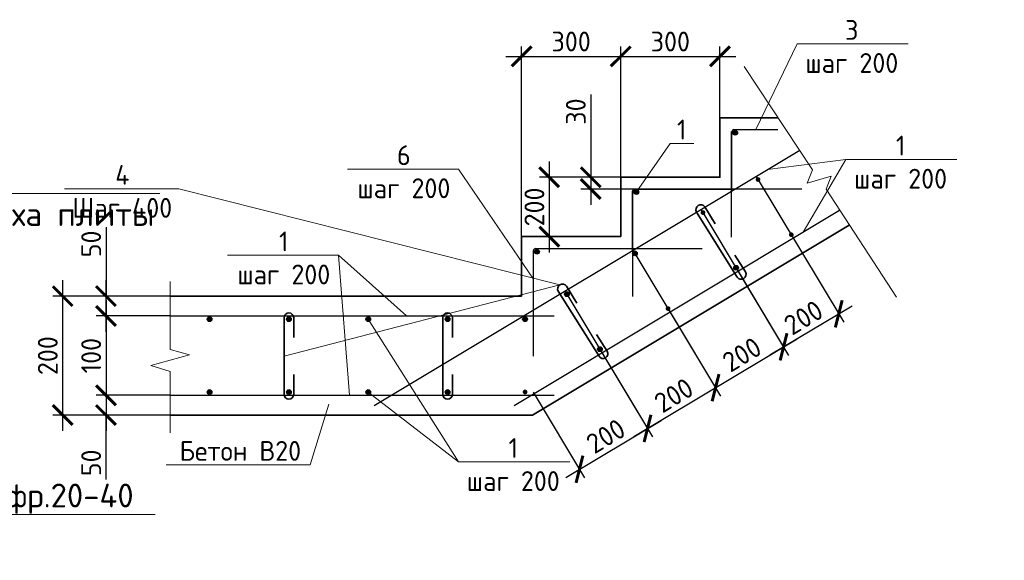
# Model space of a CAD drawing. Header units: millimetres. Extents: x 130535 to 1380046, y -231620 to 121434.
# Tile 85 of 135: x 703866 to 716275, y 7764 to 14582. Entities that reach past the tile are written whole.
import ezdxf
from ezdxf import colors
from ezdxf.entities.mleader import LeaderData, LeaderLine
from ezdxf.math import Vec2, Vec3

# ---------------------------------------------------------------- set-up
doc = ezdxf.new("R2010")
doc.units = ezdxf.units.MM
doc.linetypes.add('ACAD_ISO02W100', pattern=[15, 12, -3])
doc.layers.get('DEFPOINTS').update_dxf_attribs({"lineweight": 0})
for name, color, linetype, lineweight in [('Основная 0.35', 7, 'Continuous', 35), ('Основная 0.6', 7, 'Continuous', 60), ('РАЗМЕРЫ', 7, 'Continuous', 9), ('Символы 0.20', 7, 'Continuous', 20), ('Тонкая 0.20', 7, 'Continuous', 20)]:
    doc.layers.add(name, color=color, linetype=linetype, lineweight=lineweight)
doc.layers.add('пунктир', color=7, linetype='ACAD_ISO02W100')
doc.styles.add('250', font='times.ttf')
doc.styles.add('GOST-2.304_Type-B', font='GOST_Common.ttf')
doc.styles.add('ГОСТ', font='isocpeur.TTF')
doc.dimstyles.new('1-2', dxfattribs={"dimtxt": 250, "dimasz": 150, "dimexe": 200, "dimexo": 0, "dimgap": 20, "dimtad": 1, "dimlfac": 0.5, "dimrnd": 1, "dimtxsty": '250', "dimblk": 'OBLIQUE', "dimcen": 100, "dimdle": 50, "dimclrd": 256, "dimclre": 256, "dimclrt": 256, "dimaunit": 1, "dimazin": 0, "dimtfac": 1, "dimtmove": 1, "dimatfit": 2, "dimfxl": 200, "dimlwd": 15, "dimlwe": 13, "dimarcsym": 0})
doc.dimstyles.new('СПДС', dxfattribs={"dimscale": 100, "dimtxt": 2.5, "dimasz": 2.5, "dimexe": 1.25, "dimexo": 0, "dimtad": 1, "dimdec": 0, "dimtxsty": 'GOST-2.304_Type-B', "dimblk": 'ARCHTICK', "dimcen": 2.5, "dimdle": 2, "dimadec": 0, "dimazin": 2, "dimtfac": 0.75, "dimtdec": 0, "dimtmove": 1, "dimatfit": 3, "dimfxl": 1, "dimtolj": 1, "dimarcsym": 1})

# ---------------------------------------------------------------- blocks, each defined once
blk = doc.blocks.new('_None')
blk = doc.blocks.new('_ArchTick')
at = {"color": 0, "linetype": 'ByBlock', "const_width": 0.15}
blk.add_lwpolyline([(-0.5, -0.5), (0.5, 0.5)], dxfattribs=at)
blk = doc.blocks.new('*D275')
at = {"layer": 'DEFPOINTS', "color": 0, "linetype": 'Continuous', "lineweight": 0, "transparency": 16777216}
for p in [(711441, 12595), (710540, 11845), (711441, 11845)]:
    blk.add_point(p, dxfattribs=at)
at = {"layer": 'РАЗМЕРЫ', "color": 0, "linetype": 'Continuous', "lineweight": -2, "transparency": 16777216}
for p, q in [((710540, 12795), (710540, 11645)), ((711441, 12595), (710415, 12595)), ((711441, 11845), (710415, 11845))]:
    blk.add_line(p, q, dxfattribs=at)
at = {"layer": 'РАЗМЕРЫ', "color": 0, "linetype": 'Continuous', "lineweight": -2, "transparency": 16777216, "xscale": 250, "yscale": 250, "zscale": 250}
for p, rotation in [((710540, 12595), 90), ((710540, 11845), 270)]:
    blk.add_blockref('_ArchTick', p, dxfattribs=dict(at, rotation=rotation))
at = {"layer": 'РАЗМЕРЫ', "color": 0, "linetype": 'Continuous', "lineweight": 0, "transparency": 16777216, "insert": (710353, 12220), "char_height": 250, "attachment_point": 5, "rotation": 90, "style": 'GOST-2.304_Type-B'}
blk.add_mtext('\\A1;200', dxfattribs=at)
blk = doc.blocks.new('*D276')
at = {"layer": 'DEFPOINTS', "color": 0, "linetype": 'Continuous', "lineweight": 0, "transparency": 16777216}
for p in [(711441, 14119), (711441, 12595), (710191, 11845)]:
    blk.add_point(p, dxfattribs=at)
at = {"layer": 'РАЗМЕРЫ', "color": 0, "linetype": 'Continuous', "lineweight": -2, "transparency": 16777216}
for p, q in [((710191, 11845), (710191, 14244)), ((711441, 12595), (711441, 14244)), ((709991, 14119), (711641, 14119))]:
    blk.add_line(p, q, dxfattribs=at)
at = {"layer": 'РАЗМЕРЫ', "color": 0, "linetype": 'Continuous', "lineweight": -2, "transparency": 16777216, "xscale": 250, "yscale": 250, "zscale": 250, "rotation": 180}
blk.add_blockref('_ArchTick', (710191, 14119), dxfattribs=at)
at = {"layer": 'РАЗМЕРЫ', "color": 0, "linetype": 'Continuous', "lineweight": -2, "transparency": 16777216, "xscale": 250, "yscale": 250, "zscale": 250}
blk.add_blockref('_ArchTick', (711441, 14119), dxfattribs=at)
at = {"layer": 'РАЗМЕРЫ', "color": 0, "linetype": 'Continuous', "lineweight": 0, "transparency": 16777216, "insert": (710816, 14306), "char_height": 250, "attachment_point": 5, "style": 'GOST-2.304_Type-B'}
blk.add_mtext('\\A1;300', dxfattribs=at)
blk = doc.blocks.new('*D277')
at = {"layer": 'DEFPOINTS', "color": 0, "linetype": 'Continuous', "lineweight": 0, "transparency": 16777216}
for p in [(712691, 14119), (712691, 13345), (711441, 12545)]:
    blk.add_point(p, dxfattribs=at)
at = {"layer": 'РАЗМЕРЫ', "color": 0, "linetype": 'Continuous', "lineweight": -2, "transparency": 16777216}
for p, q in [((711441, 12545), (711441, 14244)), ((712691, 13345), (712691, 14244)), ((711241, 14119), (712891, 14119))]:
    blk.add_line(p, q, dxfattribs=at)
at = {"layer": 'РАЗМЕРЫ', "color": 0, "linetype": 'Continuous', "lineweight": -2, "transparency": 16777216, "xscale": 250, "yscale": 250, "zscale": 250, "rotation": 180}
blk.add_blockref('_ArchTick', (711441, 14119), dxfattribs=at)
at = {"layer": 'РАЗМЕРЫ', "color": 0, "linetype": 'Continuous', "lineweight": -2, "transparency": 16777216, "xscale": 250, "yscale": 250, "zscale": 250}
blk.add_blockref('_ArchTick', (712691, 14119), dxfattribs=at)
at = {"layer": 'РАЗМЕРЫ', "color": 0, "linetype": 'Continuous', "lineweight": 0, "transparency": 16777216, "insert": (712066, 14306), "char_height": 250, "attachment_point": 5, "style": 'GOST-2.304_Type-B'}
blk.add_mtext('\\A1;300', dxfattribs=at)
blk = doc.blocks.new('*D278')
at = {"layer": 'DEFPOINTS', "color": 0, "linetype": 'Continuous', "lineweight": 0, "transparency": 16777216}
for p in [(704408, 11095), (705687, 11095), (705687, 9595)]:
    blk.add_point(p, dxfattribs=at)
at = {"layer": 'РАЗМЕРЫ', "color": 0, "linetype": 'Continuous', "lineweight": -2, "transparency": 16777216}
for p, q in [((704408, 9395), (704408, 11295)), ((705687, 11095), (704283, 11095)), ((705687, 9595), (704283, 9595))]:
    blk.add_line(p, q, dxfattribs=at)
at = {"layer": 'РАЗМЕРЫ', "color": 0, "linetype": 'Continuous', "lineweight": -2, "transparency": 16777216, "xscale": 250, "yscale": 250, "zscale": 250}
for p, rotation in [((704408, 11095), 90), ((704408, 9595), 270)]:
    blk.add_blockref('_ArchTick', p, dxfattribs=dict(at, rotation=rotation))
at = {"layer": 'РАЗМЕРЫ', "color": 0, "linetype": 'Continuous', "lineweight": 0, "transparency": 16777216, "insert": (704220, 10345), "char_height": 250, "attachment_point": 5, "rotation": 90, "style": 'GOST-2.304_Type-B'}
blk.add_mtext('\\A1;200', dxfattribs=at)
blk = doc.blocks.new('_Oblique')
at = {"layer": 'пунктир', "color": 0, "lineweight": -2}
blk.add_line((-0.5, -0.5), (0.5, 0.5), dxfattribs=at)
blk = doc.blocks.new('*D279')
at = {"layer": 'DEFPOINTS', "color": 0, "linetype": 'Continuous', "lineweight": 0, "transparency": 16777216}
for p in [(712909, 11430), (712051, 10915), (713493, 10456)]:
    blk.add_point(p, dxfattribs=at)
at = {"layer": 'РАЗМЕРЫ', "color": 0, "linetype": 'Continuous', "lineweight": -2, "transparency": 16777216}
for p, q in [((712909, 11430), (713557, 10348)), ((712051, 10915), (712700, 9834)), ((712464, 9838), (713664, 10558))]:
    blk.add_line(p, q, dxfattribs=at)
at = {"layer": 'РАЗМЕРЫ', "color": 0, "linetype": 'Continuous', "lineweight": -2, "transparency": 16777216, "xscale": 250, "yscale": 250, "zscale": 250}
for p, rotation in [((713493, 10456), 30.96375653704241), ((712636, 9941), 210.9637565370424)]:
    blk.add_blockref('_ArchTick', p, dxfattribs=dict(at, rotation=rotation))
at = {"layer": 'РАЗМЕРЫ', "color": 0, "linetype": 'Continuous', "lineweight": 0, "transparency": 16777216, "insert": (712968, 10359), "char_height": 250, "attachment_point": 5, "rotation": 30.9638, "style": 'GOST-2.304_Type-B'}
blk.add_mtext('\\A1;200', dxfattribs=at)
blk = doc.blocks.new('*D280')
at = {"layer": 'DEFPOINTS', "color": 0, "linetype": 'Continuous', "lineweight": 0, "transparency": 16777216}
for p in [(713147, 12606), (712452, 12190), (714188, 10872)]:
    blk.add_point(p, dxfattribs=at)
at = {"layer": 'РАЗМЕРЫ', "color": 0, "linetype": 'Continuous', "lineweight": -2, "transparency": 16777216}
for p, q in [((713147, 12606), (714252, 10765)), ((712452, 12190), (713557, 10348)), ((713321, 10353), (714359, 10975))]:
    blk.add_line(p, q, dxfattribs=at)
at = {"layer": 'РАЗМЕРЫ', "color": 0, "linetype": 'Continuous', "lineweight": -2, "transparency": 16777216, "xscale": 250, "yscale": 250, "zscale": 250}
for p, rotation in [((714188, 10872), 30.96375653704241), ((713493, 10456), 210.9637565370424)]:
    blk.add_blockref('_ArchTick', p, dxfattribs=dict(at, rotation=rotation))
at = {"layer": 'РАЗМЕРЫ', "color": 0, "linetype": 'Continuous', "lineweight": 0, "transparency": 16777216, "insert": (713744, 10825), "char_height": 250, "attachment_point": 5, "rotation": 30.9638, "style": 'GOST-2.304_Type-B'}
blk.add_mtext('\\A1;200', dxfattribs=at)
blk = doc.blocks.new('*D281')
at = {"layer": 'DEFPOINTS', "color": 0, "linetype": 'Continuous', "lineweight": 0, "transparency": 16777216}
for p in [(705762, 9845), (704954, 9595), (705762, 9595)]:
    blk.add_point(p, dxfattribs=at)
at = {"layer": 'РАЗМЕРЫ', "color": 0, "linetype": 'Continuous', "lineweight": -2, "transparency": 16777216}
for p, q in [((704954, 10045), (704954, 9395)), ((705762, 9845), (704829, 9845)), ((705762, 9595), (704829, 9595)), ((704954, 8781), (704954, 9595))]:
    blk.add_line(p, q, dxfattribs=at)
at = {"layer": 'РАЗМЕРЫ', "color": 0, "linetype": 'Continuous', "lineweight": -2, "transparency": 16777216, "xscale": 250, "yscale": 250, "zscale": 250}
for p, rotation in [((704954, 9845), 90), ((704954, 9595), 270)]:
    blk.add_blockref('_ArchTick', p, dxfattribs=dict(at, rotation=rotation))
at = {"layer": 'РАЗМЕРЫ', "color": 0, "linetype": 'Continuous', "lineweight": 0, "transparency": 16777216, "insert": (704767, 8993), "char_height": 250, "attachment_point": 5, "rotation": 90, "style": 'GOST-2.304_Type-B'}
blk.add_mtext('\\A1;50', dxfattribs=at)
blk = doc.blocks.new('*D282')
at = {"layer": 'DEFPOINTS', "color": 0, "linetype": 'Continuous', "lineweight": 0, "transparency": 16777216}
for p in [(704954, 11095), (705762, 11095), (705762, 10845)]:
    blk.add_point(p, dxfattribs=at)
at = {"layer": 'РАЗМЕРЫ', "color": 0, "linetype": 'Continuous', "lineweight": -2, "transparency": 16777216}
for p, q in [((704954, 11966), (704954, 11095)), ((704954, 10645), (704954, 11295)), ((705762, 11095), (704829, 11095)), ((705762, 10845), (704829, 10845))]:
    blk.add_line(p, q, dxfattribs=at)
at = {"layer": 'РАЗМЕРЫ', "color": 0, "linetype": 'Continuous', "lineweight": -2, "transparency": 16777216, "xscale": 250, "yscale": 250, "zscale": 250}
for p, rotation in [((704954, 11095), 90), ((704954, 10845), 270)]:
    blk.add_blockref('_ArchTick', p, dxfattribs=dict(at, rotation=rotation))
at = {"layer": 'РАЗМЕРЫ', "color": 0, "linetype": 'Continuous', "lineweight": 0, "transparency": 16777216, "insert": (704767, 11754), "char_height": 250, "attachment_point": 5, "rotation": 90, "style": 'GOST-2.304_Type-B'}
blk.add_mtext('\\A1;50', dxfattribs=at)
blk = doc.blocks.new('*D283')
at = {"layer": 'DEFPOINTS', "color": 0, "linetype": 'Continuous', "lineweight": 0, "transparency": 16777216}
for p in [(711595, 11675), (710737, 11161), (712636, 9941)]:
    blk.add_point(p, dxfattribs=at)
at = {"layer": 'РАЗМЕРЫ', "color": 0, "linetype": 'Continuous', "lineweight": -2, "transparency": 16777216}
for p, q in [((711595, 11675), (712700, 9834)), ((710737, 11161), (711842, 9319)), ((711607, 9324), (712807, 10044))]:
    blk.add_line(p, q, dxfattribs=at)
at = {"layer": 'РАЗМЕРЫ', "color": 0, "linetype": 'Continuous', "lineweight": -2, "transparency": 16777216, "xscale": 250, "yscale": 250, "zscale": 250}
for p, rotation in [((712636, 9941), 30.96375653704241), ((711778, 9427), 210.9637565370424)]:
    blk.add_blockref('_ArchTick', p, dxfattribs=dict(at, rotation=rotation))
at = {"layer": 'РАЗМЕРЫ', "color": 0, "linetype": 'Continuous', "lineweight": 0, "transparency": 16777216, "insert": (712110, 9845), "char_height": 250, "attachment_point": 5, "rotation": 30.9638, "style": 'GOST-2.304_Type-B'}
blk.add_mtext('\\A1;200', dxfattribs=at)
blk = doc.blocks.new('*D284')
at = {"layer": 'DEFPOINTS', "color": 0, "linetype": 'Continuous', "lineweight": 0, "transparency": 16777216}
for p in [(711144, 10483), (710336, 9886), (711778, 9427)]:
    blk.add_point(p, dxfattribs=at)
at = {"layer": 'РАЗМЕРЫ', "color": 0, "linetype": 'Continuous', "lineweight": -2, "transparency": 16777216}
for p, q in [((711144, 10483), (711842, 9319)), ((710336, 9886), (710985, 8805)), ((710749, 8809), (711950, 9529))]:
    blk.add_line(p, q, dxfattribs=at)
at = {"layer": 'РАЗМЕРЫ', "color": 0, "linetype": 'Continuous', "lineweight": -2, "transparency": 16777216, "xscale": 250, "yscale": 250, "zscale": 250}
for p, rotation in [((711778, 9427), 30.96375653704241), ((710921, 8912), 210.9637565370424)]:
    blk.add_blockref('_ArchTick', p, dxfattribs=dict(at, rotation=rotation))
at = {"layer": 'РАЗМЕРЫ', "color": 0, "linetype": 'Continuous', "lineweight": 0, "transparency": 16777216, "insert": (711253, 9330), "char_height": 250, "attachment_point": 5, "rotation": 30.9638, "style": 'GOST-2.304_Type-B'}
blk.add_mtext('\\A1;200', dxfattribs=at)
blk = doc.blocks.new('*D285')
at = {"layer": 'DEFPOINTS', "color": 0, "linetype": 'Continuous', "lineweight": 0, "transparency": 16777216}
for p in [(705514, 10845), (704954, 9845), (705514, 9845)]:
    blk.add_point(p, dxfattribs=at)
at = {"layer": 'РАЗМЕРЫ', "color": 0, "linetype": 'Continuous', "lineweight": -2, "transparency": 16777216}
for p, q in [((704954, 11045), (704954, 9645)), ((705514, 10845), (704829, 10845)), ((705514, 9845), (704829, 9845))]:
    blk.add_line(p, q, dxfattribs=at)
at = {"layer": 'РАЗМЕРЫ', "color": 0, "linetype": 'Continuous', "lineweight": -2, "transparency": 16777216, "xscale": 250, "yscale": 250, "zscale": 250}
for p, rotation in [((704954, 10845), 90), ((704954, 9845), 270)]:
    blk.add_blockref('_ArchTick', p, dxfattribs=dict(at, rotation=rotation))
at = {"layer": 'РАЗМЕРЫ', "color": 0, "linetype": 'Continuous', "lineweight": 0, "transparency": 16777216, "insert": (704767, 10345), "char_height": 250, "attachment_point": 5, "rotation": 90, "style": 'GOST-2.304_Type-B'}
blk.add_mtext('\\A1;100', dxfattribs=at)
blk = doc.blocks.new('*D286')
at = {"layer": 'DEFPOINTS', "color": 0, "linetype": 'Continuous', "lineweight": 0, "transparency": 16777216}
for p in [(711999, 12595), (711062, 12445), (711999, 12445)]:
    blk.add_point(p, dxfattribs=at)
at = {"layer": 'РАЗМЕРЫ', "color": 0, "linetype": 'Continuous', "lineweight": -2, "transparency": 16777216}
for p, q in [((711062, 13636), (711062, 12595)), ((711062, 12795), (711062, 12245)), ((711999, 12595), (710937, 12595)), ((711999, 12445), (710937, 12445))]:
    blk.add_line(p, q, dxfattribs=at)
at = {"layer": 'РАЗМЕРЫ', "color": 0, "linetype": 'Continuous', "lineweight": -2, "transparency": 16777216, "xscale": 250, "yscale": 250, "zscale": 250}
for p, rotation in [((711062, 12595), 90), ((711062, 12445), 270)]:
    blk.add_blockref('_ArchTick', p, dxfattribs=dict(at, rotation=rotation))
at = {"layer": 'РАЗМЕРЫ', "color": 0, "linetype": 'Continuous', "lineweight": 0, "transparency": 16777216, "insert": (710875, 13423), "char_height": 250, "attachment_point": 5, "rotation": 90, "style": 'GOST-2.304_Type-B'}
blk.add_mtext('\\A1;30', dxfattribs=at)

msp = doc.modelspace()

# ---------------------------------------------------------------- hatches: boundary and pattern name
at = {"layer": 'Основная 0.6', "lineweight": 30}
for points in [[(712912.9, 13155, 1), (712852.9, 13155, 1)], [(713142.1, 12570.9, -1), (713201.1, 12560.1, -1)], [(711668.7, 12408.6, 1), (711608.7, 12408.6, 1)], [(712447.6, 12154.2, -1), (712506.6, 12143.4, -1)], [(713581.1, 11841.4, 1), (713599.3, 11898.6, 1)], [(710415.2, 11655.5, 1), (710355.2, 11655.5, 1)], [(711590.1, 11639.7, -1), (711649.1, 11628.9, -1)], [(712885.6, 11424.1, 1), (712903.8, 11481.3, 1)], [(710732.6, 11125.2, -1), (710791.6, 11114.4, -1)], [(712028.1, 10909.6, 1), (712046.3, 10966.8, 1)], [(706289.1, 10804.6, 1), (706229.1, 10804.6, 1)], [(707289.1, 10804.6, 1), (707229.1, 10804.6, 1)], [(708289.1, 10804.6, 1), (708229.1, 10804.6, 1)], [(709289.1, 10804.6, 1), (709229.1, 10804.6, 1)], [(710204.7, 10804.6, -1), (710264.7, 10804.6, -1)], [(711169, 10397.8, 1), (711187.2, 10455, 1)], [(706289.1, 9886.1, 1), (706229.1, 9886.1, 1)], [(707289.1, 9886.1, 1), (707229.1, 9886.1, 1)], [(708289.1, 9886.1, 1), (708229.1, 9886.1, 1)], [(709289.1, 9886.1, 1), (709229.1, 9886.1, 1)], [(710205.5, 9886.1, -1), (710265.5, 9886.1, -1)]]:
    msp.add_hatch(color=256, dxfattribs=at).paths.add_polyline_path(points)

# ---------------------------------------------------------------- linework, layer by layer
at = {"layer": 'Основная 0.35'}
for p, q in [((712498.8, 12219.4), (712631.4, 12007.5)), ((712397, 12155.8), (712909.9, 11336.2)), ((713011.6, 11399.9), (712879, 11611.8)), ((710755.9, 11219.9), (710888.5, 11008)), ((710654.2, 11156.3), (711167, 10336.7)), ((707199.3, 10823.3), (707199.3, 9856.5)), ((707319.3, 10823.3), (707319.3, 10573.3)), ((709199.3, 10823.3), (709199.3, 9856.5)), ((709319.3, 10823.3), (709319.3, 10573.3)), ((711268.7, 10400.4), (711136.1, 10612.3)), ((707319.3, 9856.5), (707319.3, 10106.5)), ((709319.3, 9856.5), (709319.3, 10106.5))]:
    msp.add_line(p, q, dxfattribs=at)
at = {"layer": 'Основная 0.35', "ltscale": 100}
for p, q in [((710329.6, 9595.4), (714320.2, 11989.8)), ((710191.1, 11095.4), (705762.2, 11095.4)), ((705762.2, 9595.4), (710329.6, 9595.4))]:
    msp.add_line(p, q, dxfattribs=at)
msp.add_lwpolyline([(710191.1, 11095.4), (710191.1, 11845.4), (711441.1, 11845.4), (711441.1, 12595.4), (712691.1, 12595.4), (712691.1, 13345.4), (713421.6, 13345.4)], dxfattribs=at)
at = {"layer": 'Основная 0.35'}
for centre, start, end in [((712447.9, 12187.6), 32.03618, 212.03618), ((712960.7, 11368.1), 212.03618, 32.03618), ((710705.1, 11188.1), 32.03618, 212.03618), ((707259.3, 10823.3), 0, 180), ((709259.3, 10823.3), 0, 180), ((711217.9, 10368.6), 212.03618, 32.03618), ((707259.3, 9856.5), 180, 0), ((709259.3, 9856.5), 180, 0)]:
    msp.add_arc(centre, 60, start, end, dxfattribs=at)
at = {"layer": 'Основная 0.6', "lineweight": 30}
for p, q in [((712838.8, 12150.5), (712838.8, 13169.9)), ((712838.8, 11837.2), (712838.8, 13169.9)), ((712841.1, 12422.9), (712841.1, 13170.4)), ((712866.1, 13195.4), (713421.6, 13195.4)), ((708332.5, 9717.8), (713699.1, 12937.7)), ((711591.1, 11672.9), (711591.1, 12420.4)), ((711594.6, 11404), (711594.6, 12423.4)), ((711594.6, 11090.8), (711594.6, 12423.4)), ((711616.1, 12445.4), (712841.1, 12445.4)), ((711619.6, 12448.4), (713516.2, 12448.4)), ((711619.6, 12448.4), (713721.3, 12448.4)), ((710096.1, 9717.8), (714196.8, 12178.2)), ((710341.1, 10337.8), (710341.1, 11670.4)), ((710366.1, 11695.4), (712467.8, 11695.4)), ((705762.2, 10845.4), (710602.5, 10845.4)), ((705762.2, 9845.4), (710602.5, 9845.4))]:
    msp.add_line(p, q, dxfattribs=at)
for centre in [(712882.9, 13155), (711638.7, 12408.6), (710385.2, 11655.5), (711619.6, 11634.3), (712894.7, 11452.7), (710762.1, 11119.8), (706259.1, 10804.6), (707259.1, 10804.6), (708259.1, 10804.6), (709259.1, 10804.6), (710234.7, 10804.6), (711178.1, 10426.4), (706259.1, 9886.1), (707259.1, 9886.1), (708259.1, 9886.1), (709259.1, 9886.1)]:
    msp.add_circle(centre, 30, dxfattribs=at)
for centre in [(712866.1, 13170.4), (711616.1, 12420.4), (710366.1, 11670.4)]:
    msp.add_arc(centre, 25, 90, 180, dxfattribs=at)
at = {"layer": 'Символы 0.20'}
for p, q in [((714278.2, 12818), (713738.7, 11903.4)), ((714278.2, 12818), (715064.1, 12818)), ((709397.3, 9005.1), (708259.1, 10804.6)), ((709397.3, 9005.1), (710183.1, 9005.1))]:
    msp.add_line(p, q, dxfattribs=at)
at = {"layer": 'Тонкая 0.20', "linetype": 'ByBlock'}
for p, q in [((705762.2, 10422.9), (705762.2, 11281.5)), ((705762.2, 10146.3), (705762.2, 9371.7))]:
    msp.add_line(p, q, dxfattribs=at)
at = {"layer": 'Тонкая 0.20'}
for p, q in [((706007.4, 10354.6), (705517.1, 10222)), ((705762.2, 10422.9), (706007.4, 10354.6)), ((705517.1, 10222), (705762.2, 10146.3))]:
    msp.add_line(p, q, dxfattribs=at)
msp.add_lwpolyline([(712995.6, 13992.7), (713857.7, 12689), (713791, 12521.5), (714094.7, 12609.6), (714028.1, 12442.1), (714917.9, 11084.1)], dxfattribs=at)

# ---------------------------------------------------------------- dimensions: what is measured, and where the dimension line sits
at = {"layer": 'РАЗМЕРЫ', "color": 3, "linetype": 'Continuous', "lineweight": 0}
for base, p1, p2, picture, middle in [((711441.1, 14118.6), (710191.1, 11845.4), (711441.1, 12595.4), '*D276', (710816.1, 14306.1)), ((712691.1, 14118.6), (711441.1, 12545.4), (712691.1, 13345.4), '*D277', (712066.1, 14306.1))]:
    dim = msp.add_linear_dim(base=base, p1=p1, p2=p2, text='300', dimstyle='СПДС', override={"dimlfac": 0.2}, dxfattribs=at)
    dim.commit()
    dim.dimension.update_dxf_attribs({"geometry": picture, "text_midpoint": middle})
dim = msp.add_linear_dim(base=(711062.1, 12445.4), p1=(711999, 12595.4), p2=(711999, 12445.4), angle=90, dimstyle='СПДС', override={"dimlfac": 0.2}, dxfattribs=at)
dim.commit()
dim.dimension.update_dxf_attribs({"geometry": '*D286', "text_midpoint": (711136.4, 13423.4), "dimtype": 160})
for base, p1, p2, angle, text, picture, middle in [((710540.1, 11845.4), (711441.1, 12595.4), (711441.1, 11845.4), 90, '200', '*D275', (710352.6, 12220.4)), ((714187.5, 10872.3), (712452.5, 12189.8), (713147, 12606.5), 210.96376, '200', '*D280', (713743.8, 10824.7)), ((712635.5, 9941), (710737.5, 11160.8), (711595, 11675.3), 210.96376, '200', '*D283', (712110.3, 9844.6)), ((713493, 10455.5), (712051, 10915.1), (712908.5, 11429.6), 210.96376, '200', '*D279', (712967.8, 10359.1)), ((704407.9, 11095.4), (705687.2, 9595.4), (705687.2, 11095.4), 90, '200', '*D278', (704220.4, 10345.4)), ((704954.3, 9845.4), (705514.5, 10845.4), (705514.5, 9845.4), 90, '100', '*D285', (704766.8, 10345.4)), ((711778, 9426.5), (710336.1, 9886.1), (711144.1, 10483), 210.96376, '200', '*D284', (711252.8, 9330.1))]:
    dim = msp.add_linear_dim(base=base, p1=p1, p2=p2, angle=angle, text=text, dimstyle='СПДС', override={"dimlfac": 0.2}, dxfattribs=at)
    dim.commit()
    dim.dimension.update_dxf_attribs({"geometry": picture, "text_midpoint": middle})
for base, p1, p2, picture, middle in [((704954.3, 11095.4), (705762.2, 10845.4), (705762.2, 11095.4), '*D282', (704901.6, 11753.9)), ((704954.3, 9595.4), (705762.2, 9845.4), (705762.2, 9595.4), '*D281', (704955, 8993.2))]:
    dim = msp.add_linear_dim(base=base, p1=p1, p2=p2, angle=90, text='50', dimstyle='СПДС', override={"dimlfac": 0.2}, dxfattribs=at)
    dim.commit()
    dim.dimension.update_dxf_attribs({"geometry": picture, "text_midpoint": middle, "dimtype": 160})

# ---------------------------------------------------------------- leaders
at = {"layer": 'Символы 0.20'}
msp.add_leader([(708023.2, 9845.4), (707883.5, 11610.1)], dimstyle='1-2', override={"dimscale": 0.05, "dimgap": 20, "dimtad": 0, "dimldrblk": 'None'}, dxfattribs=at)
ml = msp.add_multileader_mtext('Standard', dxfattribs=at)
ml.set_content('3\\Pшаг 200', color=256, style='GOST-2.304_Type-B')
ml.set_leader_properties(color=256, linetype='ByLayer', lineweight=-1)
ml.set_arrow_properties(name='NONE')
ml.build(insert=Vec2(0, 0))
ml.multileader.update_dxf_attribs({"text_left_attachment_type": 6, "text_right_attachment_type": 6, "dogleg_length": 1, "arrow_head_size": 18, "scale": 20})
ctx = ml.context
ctx.base_point, ctx.scale, ctx.char_height, ctx.arrow_head_size, ctx.landing_gap_size, ctx.plane_origin = Vec3(713763.1, 14277.1), 20, 250, 18, 9, Vec3(716201.7, 15380.7)
ctx.left_attachment, ctx.right_attachment, ctx.text_align_type = 6, 6, 1
notes = []
notes.append((ctx, [(1, (1, 1, 0), (713663.1, 14277.1), (1, 0), 100, [(0, [(713143.8, 13195.4)], 0, [])])]))
ctx.mtext.insert, ctx.mtext.alignment, ctx.mtext.flow_direction = Vec3(714352.5, 14577.1), 2, 5
ml = msp.add_multileader_mtext('Standard', dxfattribs=at)
ml.set_content('1', color=256, style='GOST-2.304_Type-B')
ml.set_leader_properties(color=256, linetype='ByLayer', lineweight=-1)
ml.set_arrow_properties(name='NONE')
ml.build(insert=Vec2(0, 0))
ml.multileader.update_dxf_attribs({"text_left_attachment_type": 6, "text_right_attachment_type": 6, "dogleg_length": 1, "arrow_head_size": 18, "scale": 20})
ctx = ml.context
ctx.base_point, ctx.scale, ctx.char_height, ctx.arrow_head_size, ctx.landing_gap_size, ctx.plane_origin = Vec3(712162.4, 13020.9), 20, 250, 18, 9, Vec3(713281.7, 14847.1)
ctx.left_attachment, ctx.right_attachment, ctx.text_align_type = 6, 6, 1
notes.append((ctx, [(1, (1, 1, 0), (712062.4, 13020.9), (1, 0), 100, [(0, [(711638.7, 12408.6)], 0, [])])]))
ctx.mtext.insert, ctx.mtext.alignment, ctx.mtext.flow_direction = Vec3(712208.9, 13320.9), 2, 5
ml = msp.add_multileader_mtext('Standard', dxfattribs=at)
ml.set_content('1\\Pшаг 200', color=256, style='GOST-2.304_Type-B')
ml.set_leader_properties(color=256, linetype='ByLayer', lineweight=-1)
ml.set_arrow_properties(name='NONE')
ml.build(insert=Vec2(0, 0))
ml.multileader.update_dxf_attribs({"text_left_attachment_type": 6, "text_right_attachment_type": 6, "dogleg_length": 1, "arrow_head_size": 18, "scale": 20})
ctx = ml.context
ctx.base_point, ctx.scale, ctx.char_height, ctx.arrow_head_size, ctx.landing_gap_size, ctx.plane_origin = Vec3(714378.2, 12818), 20, 250, 18, 9, Vec3(715739.7, 13884.8)
ctx.left_attachment, ctx.right_attachment, ctx.text_align_type = 6, 6, 1
notes.append((ctx, [(1, (1, 1, 0), (714278.2, 12818), (1, 0), 100, [(0, [(713291.4, 12693.1)], 0, [])])]))
ctx.mtext.insert, ctx.mtext.alignment, ctx.mtext.flow_direction = Vec3(714967.5, 13118), 2, 5
ml = msp.add_multileader_mtext('Standard', dxfattribs=at)
ml.set_content('6\\Pшаг 200', color=256, style='GOST-2.304_Type-B')
ml.set_leader_properties(color=256, linetype='ByLayer', lineweight=-1)
ml.set_arrow_properties(name='NONE')
ml.build(insert=Vec2(0, 0))
ml.multileader.update_dxf_attribs({"text_left_attachment_type": 6, "text_right_attachment_type": 6, "dogleg_length": 1, "arrow_head_size": 18, "scale": 20})
ctx = ml.context
ctx.base_point, ctx.scale, ctx.char_height, ctx.arrow_head_size, ctx.landing_gap_size, ctx.plane_origin = Vec3(708118.2, 12697.3), 20, 250, 18, 9, Vec3(710556.7, 13800.9)
ctx.left_attachment, ctx.right_attachment, ctx.text_align_type = 6, 6, 1
notes.append((ctx, [(0, (1, 1, 0), (709396.8, 12697.3), (-1, 0), 100, [(0, [(710341.1, 11308.5)], 0, [])])]))
ctx.mtext.insert, ctx.mtext.alignment, ctx.mtext.flow_direction = Vec3(708707.5, 12997.3), 2, 5
at = {"layer": 'Символы 0.20', "ltscale": 100}
ml = msp.add_multileader_mtext('Standard', dxfattribs=at)
ml.set_content('Труба Тр\\Pниз трубы на 50 мм выше верха плиты', color=256, style='ГОСТ')
ml.set_leader_properties(color=256, linetype='ByLayer', lineweight=-1)
ml.set_arrow_properties(name='NONE')
ml.build(insert=Vec2(0, 0))
ml.multileader.update_dxf_attribs({"text_left_attachment_type": 6, "text_right_attachment_type": 6, "dogleg_length": 2.5, "arrow_head_size": 45, "scale": 100})
ctx = ml.context
ctx.base_point, ctx.scale, ctx.char_height, ctx.arrow_head_size, ctx.landing_gap_size, ctx.plane_origin = Vec3(569521.5, 12390.6), 100, 300, 45, 22.5, Vec3(579228, 9080.1)
ctx.left_attachment, ctx.right_attachment = 6, 6
notes.append((ctx, [(0, (1, 1, 0), (569271.5, 12390.6), (1, 0), 250, [(0, [(569736.8, 10495.1)], 0, [])])]))
ctx.mtext.insert, ctx.mtext.width, ctx.mtext.flow_direction = Vec3(569544, 12780.6), 3780.751, 5
ml = msp.add_multileader_mtext('Standard', dxfattribs=at)
ml.set_content('Труба Тр\\Pниз трубы на 50 мм выше верха плиты', color=256, style='ГОСТ')
ml.set_leader_properties(color=256, linetype='ByLayer', lineweight=-1)
ml.set_arrow_properties(name='NONE')
ml.build(insert=Vec2(0, 0))
ml.multileader.update_dxf_attribs({"text_left_attachment_type": 6, "text_right_attachment_type": 6, "dogleg_length": 2.5, "arrow_head_size": 45, "scale": 100})
ctx = ml.context
ctx.base_point, ctx.scale, ctx.char_height, ctx.arrow_head_size, ctx.landing_gap_size, ctx.plane_origin = Vec3(633182.2, 12390.6), 100, 300, 45, 22.5, Vec3(642888.8, 9080.1)
ctx.left_attachment, ctx.right_attachment = 6, 6
notes.append((ctx, [(0, (1, 1, 0), (632932.2, 12390.6), (1, 0), 250, [(0, [(633397.6, 10495.1)], 0, [])])]))
ctx.mtext.insert, ctx.mtext.width, ctx.mtext.flow_direction = Vec3(633204.7, 12780.6), 3780.751, 5
ml = msp.add_multileader_mtext('Standard', dxfattribs=at)
ml.set_content('Труба Тр\\Pниз трубы на 50 мм выше верха плиты', color=256, style='ГОСТ')
ml.set_leader_properties(color=256, linetype='ByLayer', lineweight=-1)
ml.set_arrow_properties(name='NONE')
ml.build(insert=Vec2(0, 0))
ml.multileader.update_dxf_attribs({"text_left_attachment_type": 6, "text_right_attachment_type": 6, "dogleg_length": 2.5, "arrow_head_size": 45, "scale": 100})
ctx = ml.context
ctx.base_point, ctx.scale, ctx.char_height, ctx.arrow_head_size, ctx.landing_gap_size, ctx.plane_origin = Vec3(697883.9, 12390.6), 100, 300, 45, 22.5, Vec3(707590.4, 9080.1)
ctx.left_attachment, ctx.right_attachment = 6, 6
notes.append((ctx, [(0, (1, 1, 0), (697633.9, 12390.6), (1, 0), 250, [(0, [(698099.2, 10495.1)], 0, [])])]))
ctx.mtext.insert, ctx.mtext.width, ctx.mtext.flow_direction = Vec3(697906.4, 12780.6), 3780.751, 5
at = {"layer": 'Символы 0.20'}
ml = msp.add_multileader_mtext('Standard', dxfattribs=at)
ml.set_content('4\\PШаг 400', color=256, style='GOST-2.304_Type-B')
ml.set_leader_properties(color=256, linetype='ByLayer', lineweight=-1)
ml.set_arrow_properties(name='NONE')
ml.build(insert=Vec2(0, 0))
ml.multileader.update_dxf_attribs({"text_left_attachment_type": 6, "text_right_attachment_type": 6, "dogleg_length": 1, "arrow_head_size": 18, "scale": 20})
ctx = ml.context
ctx.base_point, ctx.scale, ctx.char_height, ctx.arrow_head_size, ctx.landing_gap_size, ctx.plane_origin = Vec3(704545.2, 12450.3), 20, 250, 18, 9, Vec3(701053.1, 4400.3)
ctx.left_attachment, ctx.right_attachment, ctx.text_align_type = 6, 6, 1
notes.append((ctx, [(1, (1, 1, 0), (705873.8, 12450.3), (-1, 0), 100, [(1, [(707199.3, 10339.9), (710673.2, 11238.9)], 0, [])])]))
ctx.mtext.insert, ctx.mtext.alignment, ctx.mtext.flow_direction = Vec3(705159.5, 12750.3), 2, 5
at = {"layer": 'Символы 0.20', "ltscale": 100}
ml = msp.add_multileader_mtext('Standard', dxfattribs=at)
ml.set_content('Труба Тр\\Pниз трубы на 50 мм выше верха плиты', color=256, style='ГОСТ')
ml.set_leader_properties(color=256, linetype='ByLayer', lineweight=-1)
ml.set_arrow_properties(name='NONE')
ml.build(insert=Vec2(0, 0))
ml.multileader.update_dxf_attribs({"text_left_attachment_type": 6, "text_right_attachment_type": 6, "dogleg_length": 2.5, "arrow_head_size": 45, "scale": 100})
ctx = ml.context
ctx.base_point, ctx.scale, ctx.char_height, ctx.arrow_head_size, ctx.landing_gap_size, ctx.plane_origin = Vec3(501440.4, 12197.9), 100, 300, 45, 22.5, Vec3(511146.9, 8887.5)
ctx.left_attachment, ctx.right_attachment = 6, 6
notes.append((ctx, [(1, (1, 1, 0), (505500.4, 12197.9), (-1, 0), 250, [(0, [(506139.9, 10557.6)], 0, [])])]))
ctx.mtext.insert, ctx.mtext.width, ctx.mtext.flow_direction = Vec3(501462.9, 12587.9), 3780.751, 5
at = {"layer": 'Символы 0.20'}
ml = msp.add_multileader_mtext('Standard', dxfattribs=at)
ml.set_content('1\\P\\pq*;шаг 200', color=256, style='GOST-2.304_Type-B')
ml.set_leader_properties(color=256, linetype='ByLayer', lineweight=-1)
ml.set_arrow_properties(name='NONE')
ml.build(insert=Vec2(0, 0))
ml.multileader.update_dxf_attribs({"text_left_attachment_type": 6, "text_right_attachment_type": 6, "dogleg_length": 1, "arrow_head_size": 18, "scale": 20})
ctx = ml.context
ctx.base_point, ctx.scale, ctx.char_height, ctx.arrow_head_size, ctx.landing_gap_size, ctx.plane_origin = Vec3(706604.9, 11610.1), 20, 250, 18, 9, Vec3(711615, 13470.2)
ctx.left_attachment, ctx.right_attachment, ctx.text_align_type = 6, 6, 1
notes.append((ctx, [(0, (1, 1, 0), (707883.5, 11610.1), (-1, 0), 100, [(0, [(708742.9, 10845.4)], 0, [])])]))
ctx.mtext.insert, ctx.mtext.alignment, ctx.mtext.flow_direction = Vec3(707194.2, 11910.1), 2, 5
at = {"layer": 'Символы 0.20', "ltscale": 100}
ml = msp.add_multileader_mtext('Standard', dxfattribs=at)
ml.set_content('Труба Тр\\Pниз трубы в уровне верха плиты', color=256, style='ГОСТ')
ml.set_leader_properties(color=256, linetype='ByLayer', lineweight=-1)
ml.set_arrow_properties(name='NONE')
ml.build(insert=Vec2(0, 0))
ml.multileader.update_dxf_attribs({"text_left_attachment_type": 6, "text_right_attachment_type": 6, "dogleg_length": 2.5, "arrow_head_size": 45, "scale": 100})
ctx = ml.context
ctx.base_point, ctx.scale, ctx.char_height, ctx.arrow_head_size, ctx.landing_gap_size, ctx.plane_origin = Vec3(439775.3, 9734), 100, 300, 45, 22.5, Vec3(433878.8, 6423.5)
ctx.left_attachment, ctx.right_attachment = 6, 6
notes.append((ctx, [(1, (1, 1, 0), (439525.3, 9734), (1, 0), 250, [(0, [(438885.9, 8093.7)], 0, [])])]))
ctx.mtext.insert, ctx.mtext.width, ctx.mtext.flow_direction = Vec3(439797.8, 10124), 6576.024, 5
ml = msp.add_multileader_mtext('Standard', dxfattribs=at)
ml.set_content('Труба Тр\\Pниз трубы в уровне верха плиты', color=256, style='ГОСТ')
ml.set_leader_properties(color=256, linetype='ByLayer', lineweight=-1)
ml.set_arrow_properties(name='NONE')
ml.build(insert=Vec2(0, 0))
ml.multileader.update_dxf_attribs({"text_left_attachment_type": 6, "text_right_attachment_type": 6, "dogleg_length": 2.5, "arrow_head_size": 45, "scale": 100})
ctx = ml.context
ctx.base_point, ctx.scale, ctx.char_height, ctx.arrow_head_size, ctx.landing_gap_size, ctx.plane_origin = Vec3(374236, 9404.1), 100, 300, 45, 22.5, Vec3(368339.5, 6093.6)
ctx.left_attachment, ctx.right_attachment = 6, 6
notes.append((ctx, [(1, (1, 1, 0), (373986, 9404.1), (1, 0), 250, [(0, [(373346.6, 7763.7)], 0, [])])]))
ctx.mtext.insert, ctx.mtext.width, ctx.mtext.flow_direction = Vec3(374258.5, 9794.1), 6442.783, 5
at = {"layer": 'Символы 0.20'}
ml = msp.add_multileader_mtext('Standard', dxfattribs=at)
ml.set_content('1\\Pшаг 200', color=256, style='GOST-2.304_Type-B')
ml.set_leader_properties(color=256, linetype='ByLayer', lineweight=-1)
ml.set_arrow_properties(name='NONE')
ml.build(insert=Vec2(0, 0))
ml.multileader.update_dxf_attribs({"text_left_attachment_type": 6, "text_right_attachment_type": 6, "dogleg_length": 1, "arrow_head_size": 18, "scale": 20})
ctx = ml.context
ctx.base_point, ctx.scale, ctx.char_height, ctx.arrow_head_size, ctx.landing_gap_size, ctx.plane_origin = Vec3(709497.3, 9005.1), 20, 250, 18, 9, Vec3(710858.7, 10071.8)
ctx.left_attachment, ctx.right_attachment, ctx.text_align_type = 6, 6, 1
notes.append((ctx, [(1, (1, 1, 0), (709397.3, 9005.1), (1, 0), 100, [(0, [(708259.1, 9886.1)], 0, [])])]))
ctx.mtext.insert, ctx.mtext.alignment, ctx.mtext.flow_direction = Vec3(710086.6, 9305.1), 2, 5
at = {"layer": 'Символы 0.20', "ltscale": 100}
ml = msp.add_multileader_mtext('Standard', dxfattribs=at)
ml.set_content('Щебень фр.20-40', color=256, style='ГОСТ')
ml.set_leader_properties(color=256, linetype='ByLayer', lineweight=-1)
ml.set_arrow_properties(name='NONE')
ml.build(insert=Vec2(0, 0))
ml.multileader.update_dxf_attribs({"text_left_attachment_type": 6, "text_right_attachment_type": 6, "dogleg_length": 2.5, "arrow_head_size": 45, "scale": 100})
ctx = ml.context
ctx.base_point, ctx.scale, ctx.char_height, ctx.arrow_head_size, ctx.landing_gap_size, ctx.plane_origin = Vec3(499616, 8365.1), 100, 300, 45, 22.5, Vec3(507147.5, 5054.7)
ctx.left_attachment, ctx.right_attachment = 6, 6
notes.append((ctx, [(1, (1, 1, 0), (501501, 8365.1), (-1, 0), 250, [(0, [(503252, 9791.6)], 0, [])])]))
ctx.mtext.insert, ctx.mtext.width, ctx.mtext.flow_direction = Vec3(499638.5, 8755.1), 2129.129, 5
ml = msp.add_multileader_mtext('Standard', dxfattribs=at)
ml.set_content('Щебень фр.20-40', color=256, style='ГОСТ')
ml.set_leader_properties(color=256, linetype='ByLayer', lineweight=-1)
ml.set_arrow_properties(name='NONE')
ml.build(insert=Vec2(0, 0))
ml.multileader.update_dxf_attribs({"text_left_attachment_type": 6, "text_right_attachment_type": 6, "dogleg_length": 2.5, "arrow_head_size": 45, "scale": 100})
ctx = ml.context
ctx.base_point, ctx.scale, ctx.char_height, ctx.arrow_head_size, ctx.landing_gap_size, ctx.plane_origin = Vec3(573727.1, 8341.3), 100, 300, 45, 22.5, Vec3(567830.5, 5030.9)
ctx.left_attachment, ctx.right_attachment = 6, 6
notes.append((ctx, [(1, (1, 1, 0), (573477.1, 8341.3), (1, 0), 250, [(0, [(571726, 9767.8)], 0, [])])]))
ctx.mtext.insert, ctx.mtext.width, ctx.mtext.flow_direction = Vec3(573749.6, 8731.3), 2129.129, 5
ml = msp.add_multileader_mtext('Standard', dxfattribs=at)
ml.set_content('Щебень фр.20-40', color=256, style='ГОСТ')
ml.set_leader_properties(color=256, linetype='ByLayer', lineweight=-1)
ml.set_arrow_properties(name='NONE')
ml.build(insert=Vec2(0, 0))
ml.multileader.update_dxf_attribs({"text_left_attachment_type": 6, "text_right_attachment_type": 6, "dogleg_length": 2.5, "arrow_head_size": 45, "scale": 100})
ctx = ml.context
ctx.base_point, ctx.scale, ctx.char_height, ctx.arrow_head_size, ctx.landing_gap_size, ctx.plane_origin = Vec3(637387.8, 8341.3), 100, 300, 45, 22.5, Vec3(631491.3, 5030.9)
ctx.left_attachment, ctx.right_attachment = 6, 6
notes.append((ctx, [(1, (1, 1, 0), (637137.8, 8341.3), (1, 0), 250, [(0, [(635386.8, 9767.8)], 0, [])])]))
ctx.mtext.insert, ctx.mtext.width, ctx.mtext.flow_direction = Vec3(637410.3, 8731.3), 2129.129, 5
ml = msp.add_multileader_mtext('Standard', dxfattribs=at)
ml.set_content('Щебень фр.20-40', color=256, style='ГОСТ')
ml.set_leader_properties(color=256, linetype='ByLayer', lineweight=-1)
ml.set_arrow_properties(name='NONE')
ml.build(insert=Vec2(0, 0))
ml.multileader.update_dxf_attribs({"text_left_attachment_type": 6, "text_right_attachment_type": 6, "dogleg_length": 2.5, "arrow_head_size": 45, "scale": 100})
ctx = ml.context
ctx.base_point, ctx.scale, ctx.char_height, ctx.arrow_head_size, ctx.landing_gap_size, ctx.plane_origin = Vec3(702089.5, 8341.3), 100, 300, 45, 22.5, Vec3(696192.9, 5030.9)
ctx.left_attachment, ctx.right_attachment = 6, 6
notes.append((ctx, [(1, (1, 1, 0), (701839.5, 8341.3), (1, 0), 250, [(0, [(700088.4, 9767.8)], 0, [])])]))
ctx.mtext.insert, ctx.mtext.width, ctx.mtext.flow_direction = Vec3(702112, 8731.3), 2129.129, 5
at = {"layer": 'Символы 0.20'}
ml = msp.add_multileader_mtext('Standard', dxfattribs=at)
ml.set_content('Бетон В20', color=256, style='GOST-2.304_Type-B')
ml.set_leader_properties(color=256, linetype='ByLayer', lineweight=-1)
ml.set_arrow_properties(name='NONE')
ml.build(insert=Vec2(0, 0))
ml.multileader.update_dxf_attribs({"text_left_attachment_type": 6, "text_right_attachment_type": 6, "dogleg_length": 1, "arrow_head_size": 18, "scale": 20})
ctx = ml.context
ctx.base_point, ctx.scale, ctx.char_height, ctx.arrow_head_size, ctx.landing_gap_size, ctx.plane_origin = Vec3(705871.8, 8968.6), 20, 250, 18, 9, Vec3(707904.4, 8241.1)
ctx.left_attachment, ctx.right_attachment = 6, 6
notes.append((ctx, [(0, (1, 1, 0), (707525.4, 8968.6), (-1, 0), 100, [(0, [(707764.1, 9732.4)], 0, [])])]))
ctx.mtext.insert, ctx.mtext.flow_direction = Vec3(705880.8, 9268.6), 5
for ctx, leaders in notes:
    for number, flags, end, landing, length, lines in leaders:
        leader = LeaderData()
        leader.index, (leader.has_last_leader_line, leader.has_dogleg_vector, leader.attachment_direction) = number, flags
        leader.last_leader_point, leader.dogleg_vector, leader.dogleg_length = Vec3(end), Vec3(landing), length
        for number, points, colour, breaks in lines:
            line = LeaderLine()
            line.index, line.vertices, line.color, line.breaks = number, Vec3.list(points), colors.encode_raw_color(colour), breaks
            leader.lines.append(line)
        ctx.leaders.append(leader)

doc.saveas('drawing.dxf')
